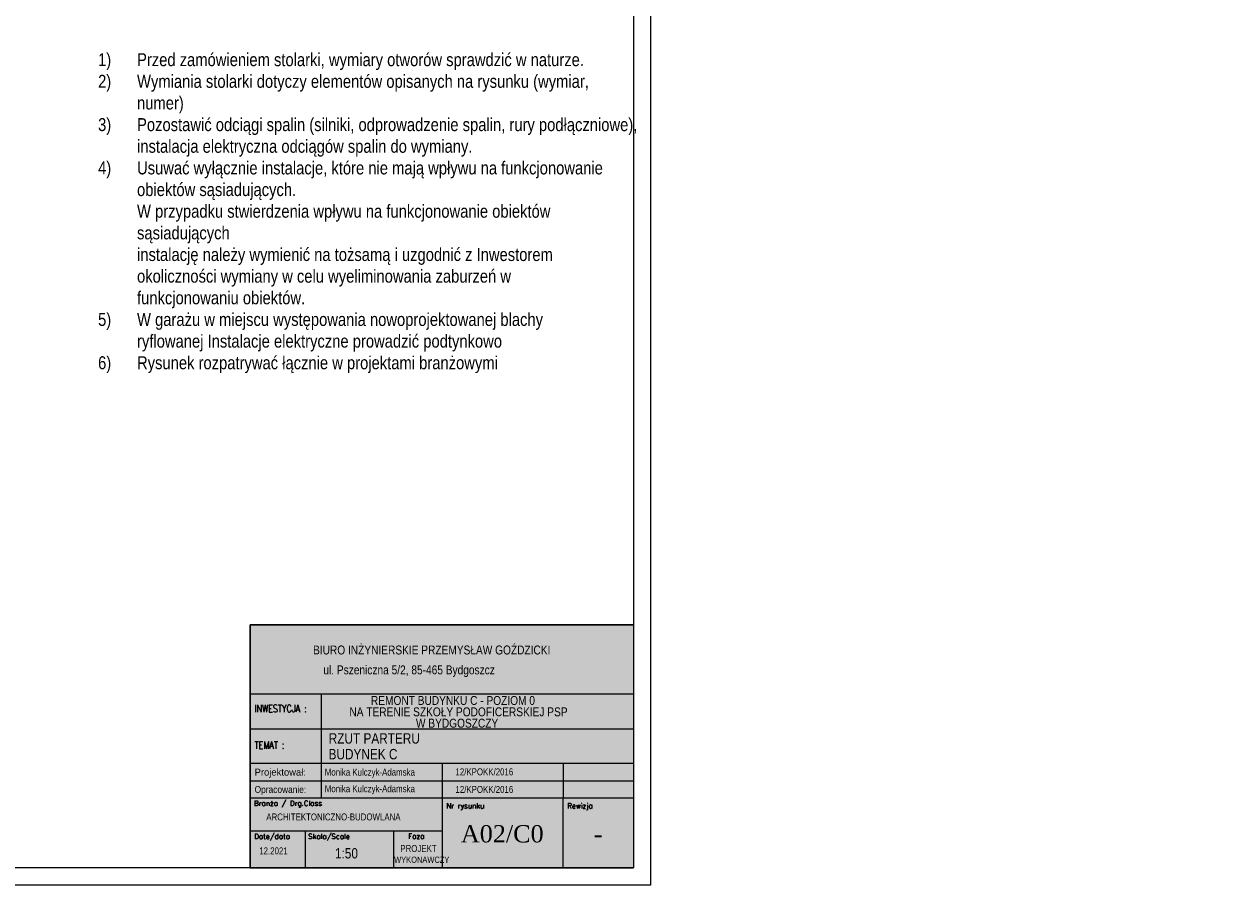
# Model space of a CAD drawing. Header units: millimetres. Extents: x 4946 to 18537, y -10559 to 785.
# Tile 63 of 79: x 8241 to 9974, y -2206 to -941. Entities that reach past the tile are written whole.
import ezdxf
from ezdxf.enums import TextEntityAlignment as Align

# ---------------------------------------------------------------- set-up
doc = ezdxf.new("R2010")
doc.units = ezdxf.units.MM
for name, color, linetype, lineweight in [('BA_txs', 2, 'Continuous', 18), ('M_Ramki do druku', 7, 'Continuous', 18), ('M_Ramki rysunków', 2, 'Continuous', 18), ('PG_WIDOKOWE_CIENKIE', 1, 'Continuous', 18), ('Przekrojowa', 60, 'Continuous', 18), ('TABC', 1, 'Continuous', 18), ('TABELKA', 7, 'Continuous', 18)]:
    doc.layers.add(name, color=color, linetype=linetype, lineweight=lineweight)
doc.styles.add('BIKTS', font='bikromsw.shx', dxfattribs={"width": 0.85})
doc.styles.add('ROMANC', font='times.ttf', dxfattribs={"height": 20})
doc.styles.add('ROMANS', font='bikromsw.shx', dxfattribs={"width": 0.8})
doc.styles.add('SIMPLEX', font='SIMPLEX')

# ---------------------------------------------------------------- blocks, each defined once
blk = doc.blocks.new('A$C38c5ed0e')
at = {"true_color": 0xffffff}
h = blk.add_hatch(color=7, dxfattribs=at)
h.dxf.hatch_style = 1
h.paths.add_polyline_path([(1107.2, 702), (0, 702), (0, 0), (1107.2, 0)])
at = {"layer": 'Przekrojowa', "color": 18, "lineweight": 30, "true_color": 0x000000}
for p, q in [((0, 0), (0, 702)), ((0, 702), (1107.2, 702))]:
    blk.add_line(p, q, dxfattribs=at)
blk = doc.blocks.new('TAB-SP')
at = {"color": 18, "true_color": 0x000000}
for p, q in [((-5536, 0), (-5536, 3510)), ((-5536, 3510), (0, 3510)), ((0, 3510), (0, 0)), ((-4506, 2008), (-4506, 2508)), ((-5536, 2008), (0, 2008)), ((-4506, 1014), (-4506, 2025)), ((-2760, 1508), (-2760, 531)), ((-1014, 1508), (-1014, 1008)), ((-5520, 1258), (0, 1258)), ((0, 1008), (-5536, 1008)), ((-4506, 1008), (-4506, 1014)), ((-1014, 0), (-1014, 1008)), ((-5536, 0), (0, 0))]:
    blk.add_line(p, q, dxfattribs=at)
at = {"color": 18, "linetype": 'Continuous', "true_color": 0x000000}
for p, q in [((0, 2508), (-5536, 2508)), ((0, 1508), (-5536, 1508)), ((-2760, 531), (-5536, 531)), ((-4733, 0), (-4733, 531)), ((-3457, 0), (-3457, 531)), ((-2760, 531), (-2760, 0))]:
    blk.add_line(p, q, dxfattribs=at)
at = {"color": 18, "true_color": 0x000000, "style": 'ROMANS'}
for s, width, p, p2 in [('Projektował: ', 0.750949, (-5470, 1333), (-4691, 1333)), ('Opracowanie: ', 0.711769, (-5470, 1083), (-4691, 1083))]:
    blk.add_text(s, height=100, dxfattribs=dict(at, width=width)).set_placement(p, p2, align=Align.FIT)
at = {"color": 18, "true_color": 0x000000, "style": 'BIKTS', "width": 0.85}
for tag, p, height in [('TEMAT1', (-4383, 1811), 150), ('TEMAT2', (-4383, 1591), 150), ('PROJEKTOWAł1', (-4383, 1336), 100), ('UPR.NR1', (-2569, 1341), 100), ('PROJEKTOWAŁ2', (-4383, 1086), 100), ('UPR.NR2', (-2569, 1091), 100), ('BRANżA', (-4783, 686), 100), ('DATA', (-5403, 196), 100), ('SKALA', (-4363, 136), 150), ('FAZA', (-3199, 242), 100), ('UPR.NR4', (-3378, 73), 100)]:
    blk.add_attdef(tag, p, '', height=height, dxfattribs=at)
at = {"color": 18, "true_color": 0x000000, "style": 'ROMANC'}
for tag, p in [('NR', (-2075, 368)), ('REWIZJA', (-508, 368))]:
    blk.add_attdef(tag, text='', height=250, dxfattribs=at).set_placement(p, align=Align.CENTER)
at = {"layer": 'TABC', "color": 18, "linetype": 'Continuous', "true_color": 0x000000, "style": 'SIMPLEX'}
for s, p in [('Branża / Drg.Class', (-5478, 896)), ('Nr rysunku', (-2700, 859)), ('Rewizja', (-954, 859)), ('Date/data', (-5475, 418)), ('Skala/Scale', (-4696, 418)), ('Faza', (-3252, 421))]:
    blk.add_text(s, height=74.6, dxfattribs=at).set_placement(p)
at = {"layer": 'TABELKA', "color": 18, "true_color": 0x000000}
for s, height, style, width, p in [('BIURO INŻYNIERSKIE PRZEMYSŁAW GOŹDZICKI', 128.93, 'BIKTS', 0.85, (-4626, 3082)), ('ul. Pszeniczna 5/2, 85-465 Bydgoszcz', 128.93, 'BIKTS', 0.85, (-4477, 2795)), ('REMONT BUDYNKU C - POZIOM 0', 128.93, 'BIKTS', 0.85, (-3790, 2353)), ('INWESTYCJA :', 105.6, 'SIMPLEX', 0.8, (-5470, 2248)), ('NA TERENIE SZKOŁY PODOFICERSKIEJ PSP ', 128.93, 'BIKTS', 0.85, (-4101, 2189)), ('TEMAT :', 105.6, 'SIMPLEX', 0.8, (-5470, 1721))]:
    blk.add_text(s, height=height, dxfattribs=dict(at, style=style, width=width)).set_placement(p)
at = {"layer": 'TABELKA', "color": 18, "true_color": 0x000000, "insert": (-3140, 2154), "char_height": 128.93, "width": 1530.26, "attachment_point": 1, "style": 'BIKTS'}
blk.add_mtext('W BYDGOSZCZY', dxfattribs=at)
blk = doc.blocks.new('Znacznik_narozny')
at = {"layer": 'M_Ramki do druku', "lineweight": -2}
blk.add_lwpolyline([(0, -20), (0, 0), (20, 0)], dxfattribs=at)
blk = doc.blocks.new('*U352')
at = {"layer": 'M_Ramki rysunków'}
blk.add_lwpolyline([(30, 5), (30, 589), (835, 589), (835, 5)], close=True, dxfattribs=at)
at = {"layer": 'M_Ramki do druku', "lineweight": -2, "rotation": 180}
blk.add_blockref('Znacznik_narozny', (840, 0), dxfattribs=at)

msp = doc.modelspace()

# ---------------------------------------------------------------- linework, layer by layer
at = {"layer": 'Defpoints', "color": 6, "lineweight": 18}
msp.add_lwpolyline([(7046.25, -699.84), (9146.25, -699.84), (9146.25, -2184.84), (7046.25, -2184.84)], close=True, dxfattribs=at)

# ---------------------------------------------------------------- block references
at = {"color": 18, "true_color": 0x000000}
ref = msp.add_blockref('TAB-SP', (9121.25, -2159.84), dxfattribs=dict(at, xscale=0.09999999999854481, yscale=0.09999999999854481, zscale=0.09999999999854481))
ref.add_attrib('TEMAT1', 'RZUT PARTERU', (8681.28, -1980.36), dxfattribs={"color": 250, "height": 15, "style": 'BIKTS', "width": 0.85})
ref.add_attrib('TEMAT2', 'BUDYNEK C', (8681.09, -2003.06), dxfattribs={"color": 250, "height": 15, "style": 'BIKTS', "width": 0.85})
ref.add_attrib('PROJEKTOWAł1', 'Monika Kulczyk-Adamska', (8675.64, -2050.5), dxfattribs={"color": 250, "height": 10, "style": 'BIKTS', "width": 0.85})
ref.add_attrib('UPR.NR1', '12/KPOKK/2016', (8864.38, -2051.51), dxfattribs={"color": 250, "height": 10, "style": 'BIKTS', "width": 0.85})
ref.add_attrib('PROJEKTOWAł2', 'Monika Kulczyk-Adamska', (8675.64, -2026.57), dxfattribs={"color": 250, "height": 10, "style": 'BIKTS', "width": 0.85})
ref.add_attrib('UPR.NR2', '12/KPOKK/2016', (8864.38, -2026.1), dxfattribs={"color": 250, "height": 10, "style": 'BIKTS', "width": 0.85})
ref.add_attrib('UPR.NR4', 'WYKONAWCZY', (8775.75, -2152.5), dxfattribs={"color": 250, "height": 9, "style": 'BIKTS', "width": 0.75})
ref.add_attrib('BRANżA', 'ARCHITEKTONICZNO-BUDOWLANA', (8591.14, -2091.21), dxfattribs={"color": 250, "height": 10, "style": 'BIKTS', "width": 0.85})
ref.add_attrib('DATA', '12.2021', (8580.93, -2140.21), dxfattribs={"color": 250, "height": 10, "style": 'BIKTS', "width": 0.85})
ref.add_attrib('SKALA', '1:50', (8690.34, -2146.21), dxfattribs={"color": 250, "height": 15, "style": 'BIKTS', "width": 0.85})
ref.add_attrib('FAZA', 'PROJEKT ', (8784.73, -2136.81), dxfattribs={"color": 250, "height": 10, "style": 'BIKTS', "width": 0.85})
ref.add_attrib('NR', 'A02/C0', dxfattribs={"color": 250, "height": 25, "style": 'ROMANC'}).set_placement((8931.95, -2123.07), align=Align.CENTER)
ref.add_attrib('REWIZJA', '-', dxfattribs={"color": 250, "height": 25, "style": 'ROMANC'}).set_placement((9070.4, -2123.07), align=Align.CENTER)
at = {"layer": 'M_Ramki do druku', "xscale": 5, "yscale": 5, "zscale": 5}
msp.add_blockref('*U352', (4946.25, -2184.84), dxfattribs=at)
at = {"layer": 'PG_WIDOKOWE_CIENKIE', "color": 6, "lineweight": 30, "xscale": 0.5, "yscale": 0.5, "zscale": 0.5}
msp.add_blockref('A$C38c5ed0e', (8567.64, -2159.84), dxfattribs=at)

# ---------------------------------------------------------------- texts
at = {"layer": 'BA_txs', "color": 7, "insert": (8329.43, -983.52), "char_height": 18.75, "width": 754.691, "attachment_point": 1, "style": 'BIKTS'}
msp.add_mtext('\\pi-56.25,l75,t75;1)^IPrzed zamówieniem stolarki, wymiary otworów sprawdzić w naturze.\\P2)^IWymiania stolarki dotyczy elementów opisanych na rysunku (wymiar, numer)\\P3)^IPozostawić odciągi spalin (silniki, odprowadzenie spalin, rury podłączniowe), \\P^Iinstalacja elektryczna odciągów spalin do wymiany.\\P4)^IUsuwać wyłącznie instalacje, które nie mają wpływu na funkcjonowanie obiektów sąsiadujących.\\P^IW przypadku stwierdzenia wpływu na funkcjonowanie obiektów sąsiadujących\\P^Iinstalację należy wymienić na tożsamą i uzgodnić z Inwestorem\\P^Iokoliczności wymiany w celu wyeliminowania zaburzeń w funkcjonowaniu obiektów. \\P5)^IW garażu w miejscu występowania nowoprojektowanej blachy ryflowanej Instalacje elektryczne prowadzić podtynkowo\\P6)^IRysunek rozpatrywać łącznie w projektami branżowymi', dxfattribs=at)

doc.saveas('drawing.dxf')
